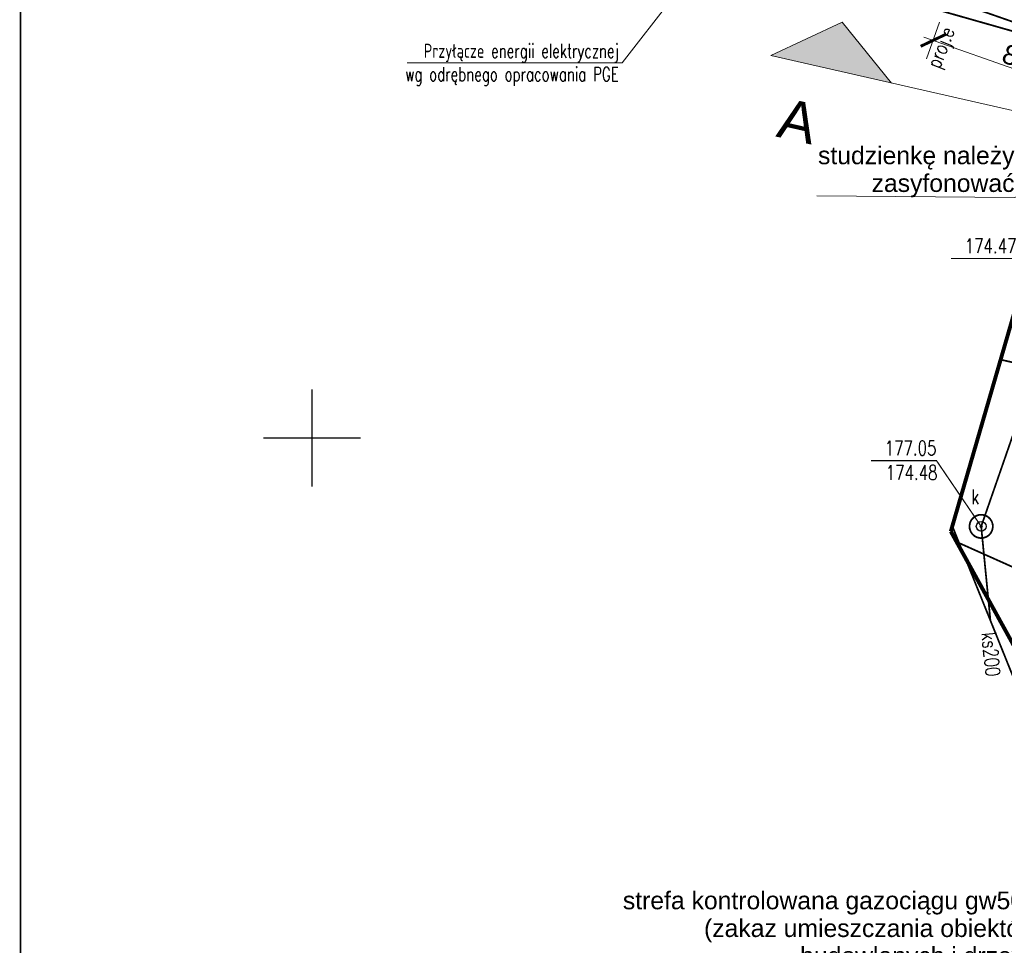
# Model space of a CAD drawing. Header units: metres. Extents: x 964 to 7125, y -212 to 9570.
# Tile 2 of 185: x 1580 to 1630, y 208 to 255. Entities that reach past the tile are written whole.
import ezdxf
from ezdxf import colors
from ezdxf.entities.mleader import LeaderData, LeaderLine
from ezdxf.enums import TextEntityAlignment as Align
from ezdxf.math import Vec2, Vec3

# ---------------------------------------------------------------- set-up
doc = ezdxf.new("R2010")
doc.units = ezdxf.units.M
for name, pattern in [('1', [1.5, 1, -0.5]), ('CIĄGłA', [0]), ('DASHED', [0.75, 0.5, -0.25])]:
    doc.linetypes.add(name, pattern=pattern)
for name, color, linetype, lineweight in [('AGP1_OPISY', 7, 'Continuous', 13), ('AGP1_WYMIARY', 7, 'Continuous', 15), ('LINIE PRZEKROJOWE', 7, 'Continuous', 9), ('STREFY GAZOCIĄG', 7, 'Continuous', 9)]:
    doc.layers.add(name, color=color, linetype=linetype, lineweight=lineweight)
for name, color, linetype in [('Budowlane - Opisy', 7, 'Continuous'), ('Dzialki', 7, 'Continuous'), ('GES_InneUrzadzeniaTowarzyszace', 7, 'Continuous'), ('GES_Rzedna', 7, 'Continuous'), ('P_SUEP_L_0', 7, 'Continuous'), ('siatka_kwadratow', 7, 'Continuous'), ('skarpa', 7, 'Continuous'), ('SUGR_T_0', 7, 'Continuous'), ('SUK_L_5', 7, 'Continuous'), ('SUKP_E_T_0', 7, 'Continuous'), ('SUKP_L_0', 7, 'Continuous'), ('SUKR_T_0', 7, 'Continuous'), ('WYMIARY', 9, 'Continuous'), ('zakres_poprawny', 7, 'Continuous')]:
    doc.layers.add(name, color=color, linetype=linetype)
doc.styles.add('ARIAL', font='arial.ttf')
doc.styles.add('GENERATED_STYLE_2', font='arial.ttf')
doc.styles.add('IS', font='simplex.shx', dxfattribs={"width": 0.7})
doc.styles.add('STYL_ARIAL', font='simplex', dxfattribs={"width": 0.75, "oblique": 0.1})

# ---------------------------------------------------------------- blocks, each defined once
blk = doc.blocks.new('PRZEKRÓJ TERENU OPIS PZT')
at = {"true_color": 0x636466}
h = blk.add_hatch(color=251, dxfattribs=at)
h.dxf.hatch_style = 1
h.paths.add_polyline_path([(2754.39, 31.612), (2751.914, 34.79), (2751.897, 28.447)])
at = {"color": 251, "true_color": 0x636466}
for points in [[(2751.914, 34.79), (2751.621, -72.808)], [(2751.914, 34.79), (2754.39, 31.612)], [(2751.897, 28.447), (2754.39, 31.612)]]:
    blk.add_lwpolyline(points, dxfattribs=at)
at = {"layer": 'AGP1_OPISY', "color": 251, "linetype": 'Continuous', "lineweight": 40, "true_color": 0x636466, "insert": (2749.973, 33.667), "char_height": 2.052, "attachment_point": 1, "rotation": 269.8444, "style": 'ARIAL', "bg_fill": 3, "box_fill_scale": 1.5, "bg_fill_color": 256, "bg_fill_transparency": 0}
blk.add_mtext('A', dxfattribs=at)
blk = doc.blocks.new('_None', base_point=(2.5, 0))
blk = doc.blocks.new('_ArchTick')
at = {"layer": 'WYMIARY', "color": 0, "linetype": 'Continuous', "const_width": 0.15}
blk.add_lwpolyline([(-0.5, -0.5), (0.5, 0.5)], dxfattribs=at)
blk = doc.blocks.new('OTRS')
at = {"color": 0}
blk.add_circle((0, 0), 0.05, dxfattribs=at)
blk = doc.blocks.new('SURS')
at = {"color": 0}
blk.add_circle((0, 0), 0.05, dxfattribs=at)
blk = doc.blocks.new('SUPW')
at = {"color": 0}
blk.add_circle((0, 0), 0.25, dxfattribs=at)

msp = doc.modelspace()

# ---------------------------------------------------------------- linework, layer by layer
at = {"layer": 'siatka_kwadratow', "color": 7, "const_width": 0.09}
msp.add_lwpolyline([(1579.902, 347.095), (1579.902, 137.095)], dxfattribs=at)
at = {"layer": 'siatka_kwadratow', "color": 251, "true_color": 0x636466, "const_width": 0.065}
for points in [[(1594.842, 231.235), (1594.842, 236.235)], [(1592.342, 233.735), (1597.342, 233.735)]]:
    msp.add_lwpolyline(points, dxfattribs=at)

# ---------------------------------------------------------------- block references
at = {"layer": 'LINIE PRZEKROJOWE', "color": 8, "linetype": 'CIĄGłA', "lineweight": 5, "rotation": 77.33843703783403}
msp.add_blockref('PRZEKRÓJ TERENU OPIS PZT', (1049.122, -2439.278), dxfattribs=at)

# ---------------------------------------------------------------- next in the draw order: linework, layer by layer
at = {"color": 217, "linetype": 'DASHED', "ltscale": 2, "true_color": 0x93278f, "const_width": 0.2}
for points in [[(1655.667, 303.761), (1653.266, 298.876), (1640.527, 268.079), (1639.137, 265.336), (1634.789, 253.033), (1632.905, 247.242), (1627.597, 228.948)], [(1694.352, 198.595), (1677.808, 201.992), (1659.464, 205.672), (1648.161, 208.558), (1642.849, 209.522), (1637.519, 210.949), (1627.597, 228.948)]]:
    msp.add_lwpolyline(points, dxfattribs=at)
at = {"layer": 'AGP1_WYMIARY', "color": 7}
for p, q in [((1627.021, 255.063), (1626.355, 253.177)), ((1626.217, 254.287), (1634.702, 251.288))]:
    msp.add_line(p, q, dxfattribs=at)
at = {"layer": 'Budowlane - Opisy', "color": 8, "lineweight": 15}
msp.add_lwpolyline([(1660.643, 255.179), (1630.862, 246.073), (1620.72, 246.152)], dxfattribs=at)
at = {"layer": 'Dzialki', "color": 8, "const_width": 0.09}
for points in [[(1643.652, 234.685), (1630.129, 237.758)], [(1628.025, 228.349), (1639.812, 223.075)]]:
    msp.add_lwpolyline(points, dxfattribs=at)
at = {"layer": 'GES_Rzedna', "color": 8, "const_width": 0.065}
msp.add_lwpolyline([(1629.154, 229.203), (1626.859, 232.579), (1623.504, 232.579)], dxfattribs=at)
at = {"layer": 'skarpa', "color": 8, "const_width": 0.09}
msp.add_lwpolyline([(1628.714, 255.792), (1632.433, 254.493)], dxfattribs=at)
at = {"layer": 'SUGR_T_0', "color": 251, "true_color": 0x636466, "const_width": 0.065}
msp.add_lwpolyline([(1632.096, 243.796), (1630.961, 242.938), (1627.607, 242.938)], dxfattribs=at)
at = {"layer": 'SUK_L_5', "color": 251, "true_color": 0x636466, "const_width": 0.09}
msp.add_lwpolyline([(1628.701, 228.809), (1628.615, 228.94), (1628.565, 229.088), (1628.555, 229.245), (1628.586, 229.398), (1628.656, 229.538), (1628.76, 229.656), (1628.89, 229.742), (1629.039, 229.792), (1629.195, 229.802), (1629.349, 229.77), (1629.489, 229.701), (1629.606, 229.597), (1629.693, 229.466), (1629.743, 229.318), (1629.752, 229.162), (1629.721, 229.008), (1629.651, 228.868), (1629.548, 228.75), (1629.417, 228.664), (1629.269, 228.614), (1629.112, 228.604), (1628.959, 228.636), (1628.818, 228.705), (1628.701, 228.809)], dxfattribs=at)
at = {"layer": 'SUKP_L_0', "color": 251, "true_color": 0x636466, "const_width": 0.09}
for points in [[(1632.583, 239.068), (1629.154, 229.203)], [(1629.154, 229.203), (1629.628, 224.374)]]:
    msp.add_lwpolyline(points, dxfattribs=at)
at = {"layer": 'zakres_poprawny', "color": 251, "linetype": '1', "true_color": 0x636466, "const_width": 0.09}
msp.add_lwpolyline([(1643.241, 312.136), (1641.302, 313.015), (1611.152, 309.925), (1601.592, 293.145), (1617.412, 258.385), (1634.602, 253.505), (1627.692, 229.175), (1646.052, 183.665), (1669.072, 178.635), (1703.678, 205.957)], dxfattribs=at)

# ---------------------------------------------------------------- next in the draw order: block references
at = {"layer": 'AGP1_WYMIARY', "color": 7, "rotation": 160.5362126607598}
msp.add_blockref('_ArchTick', (1626.688, 254.12), dxfattribs=at)
at = {"layer": 'GES_InneUrzadzeniaTowarzyszace', "color": 251, "true_color": 0x636466}
msp.add_blockref('SUPW', (1629.154, 229.203), dxfattribs=at)
at = {"layer": 'GES_Rzedna', "color": 251, "true_color": 0x636466}
msp.add_blockref('SURS', (1629.154, 229.203), dxfattribs=at)
at = {"layer": 'SUKR_T_0', "color": 251, "true_color": 0x636466}
msp.add_blockref('OTRS', (1629.154, 229.203), dxfattribs=at)

# ---------------------------------------------------------------- next in the draw order: texts
at = {"layer": 'AGP1_WYMIARY', "color": 7, "insert": (1630.663, 253.363), "char_height": 1, "attachment_point": 5, "rotation": 340.5362, "style": 'ARIAL'}
msp.add_mtext('\\A1;8', dxfattribs=at)
at = {"layer": 'Budowlane - Opisy', "color": 8, "insert": (1630.862, 247.378), "char_height": 0.9072, "width": 16.4316, "attachment_point": 6, "line_spacing_factor": 0.93983, "style": 'GENERATED_STYLE_2'}
msp.add_mtext('studzienkę należy zasyfonować', dxfattribs=at)
at = {"layer": 'GES_InneUrzadzeniaTowarzyszace', "color": 251, "true_color": 0x636466, "style": 'STYL_ARIAL', "width": 0.75}
msp.add_text('k', height=0.75, dxfattribs=at).set_placement((1628.639, 230.123), align=Align.BOTTOM_LEFT)
at = {"layer": 'GES_Rzedna', "color": 251, "true_color": 0x636466, "style": 'STYL_ARIAL', "width": 0.75}
msp.add_text('177.05', height=0.75, dxfattribs=at).set_placement((1626.859, 232.621), align=Align.BOTTOM_RIGHT)
at = {"layer": 'P_SUEP_L_0', "color": 251, "true_color": 0x636466, "style": 'STYL_ARIAL', "width": 0.75}
msp.add_text('proj.e', height=0.75, rotation=68.3498, dxfattribs=at).set_placement((1626.325, 252.899), align=Align.TOP_LEFT)
at = {"layer": 'STREFY GAZOCIĄG', "color": 8, "insert": (1632.058, 208.469), "char_height": 0.9072, "width": 22.05394, "attachment_point": 6, "line_spacing_factor": 0.93983, "style": 'GENERATED_STYLE_2'}
msp.add_mtext('strefa kontrolowana gazociągu gw500 \\P(zakaz umieszczania obiektów budowlanych i drzew)', dxfattribs=at)
at = {"layer": 'SUGR_T_0', "color": 251, "true_color": 0x636466, "style": 'STYL_ARIAL', "width": 0.75}
msp.add_text('174.47', height=0.75, dxfattribs=at).set_placement((1630.961, 242.98), align=Align.BOTTOM_RIGHT)
at = {"layer": 'SUKP_E_T_0', "color": 251, "true_color": 0x636466, "style": 'STYL_ARIAL', "width": 0.75}
msp.add_text('ks200', height=0.75, rotation=275.6154, dxfattribs=at).set_placement((1629.66, 222.642), align=Align.MIDDLE_CENTER)
at = {"layer": 'SUKR_T_0', "color": 251, "true_color": 0x636466, "style": 'STYL_ARIAL', "width": 0.75}
msp.add_text('174.48', height=0.75, dxfattribs=at).set_placement((1626.914, 232.336), align=Align.TOP_RIGHT)

# ---------------------------------------------------------------- next in the draw order: leaders
at = {"layer": 'AGP1_OPISY', "color": 8}
ml = msp.add_multileader_mtext('Standard', dxfattribs=at)
ml.set_content('\\pxsm1;Przyłącze energii elektrycznej\\Pwg odrębnego opracowania PGE', color=8, style='IS')
ml.set_leader_properties(linetype='Continuous', lineweight=9)
ml.set_arrow_properties(name='NONE')
ml.build(insert=Vec2(0, 0))
ml.multileader.update_dxf_attribs({"has_dogleg": 0, "text_left_attachment_type": 6, "text_right_attachment_type": 6, "dogleg_length": 0, "arrow_head_size": 0.144})
ctx = ml.context
ctx.base_point, ctx.char_height, ctx.arrow_head_size, ctx.landing_gap_size, ctx.plane_origin, ctx.plane_x_axis, ctx.plane_y_axis = Vec3(1598.151, 252.967), 0.72, 0.144, 0.18, Vec3(1700.523, 242.018), Vec3(1, 0, 0), Vec3(0, 1, 0)
ctx.left_attachment, ctx.right_attachment, ctx.text_align_type = 6, 6, 2
notes = []
notes.append((ctx, [(1, (1, 1, 0), (1610.751, 252.967), (-1, 0, 0), 0, [(0, [(1624.169, 270.264)], 0, [])])]))
ctx.mtext.insert, ctx.mtext.text_direction, ctx.mtext.width, ctx.mtext.alignment, ctx.mtext.flow_direction = Vec3(1610.571, 253.945), Vec3(1, 0, 0), 16.86272, 3, 5
for ctx, leaders in notes:
    for number, flags, end, landing, length, lines in leaders:
        leader = LeaderData()
        leader.index, (leader.has_last_leader_line, leader.has_dogleg_vector, leader.attachment_direction) = number, flags
        leader.last_leader_point, leader.dogleg_vector, leader.dogleg_length = Vec3(end), Vec3(landing), length
        for number, points, colour, breaks in lines:
            line = LeaderLine()
            line.index, line.vertices, line.color, line.breaks = number, Vec3.list(points), colors.encode_raw_color(colour), breaks
            leader.lines.append(line)
        ctx.leaders.append(leader)

doc.saveas('drawing.dxf')
